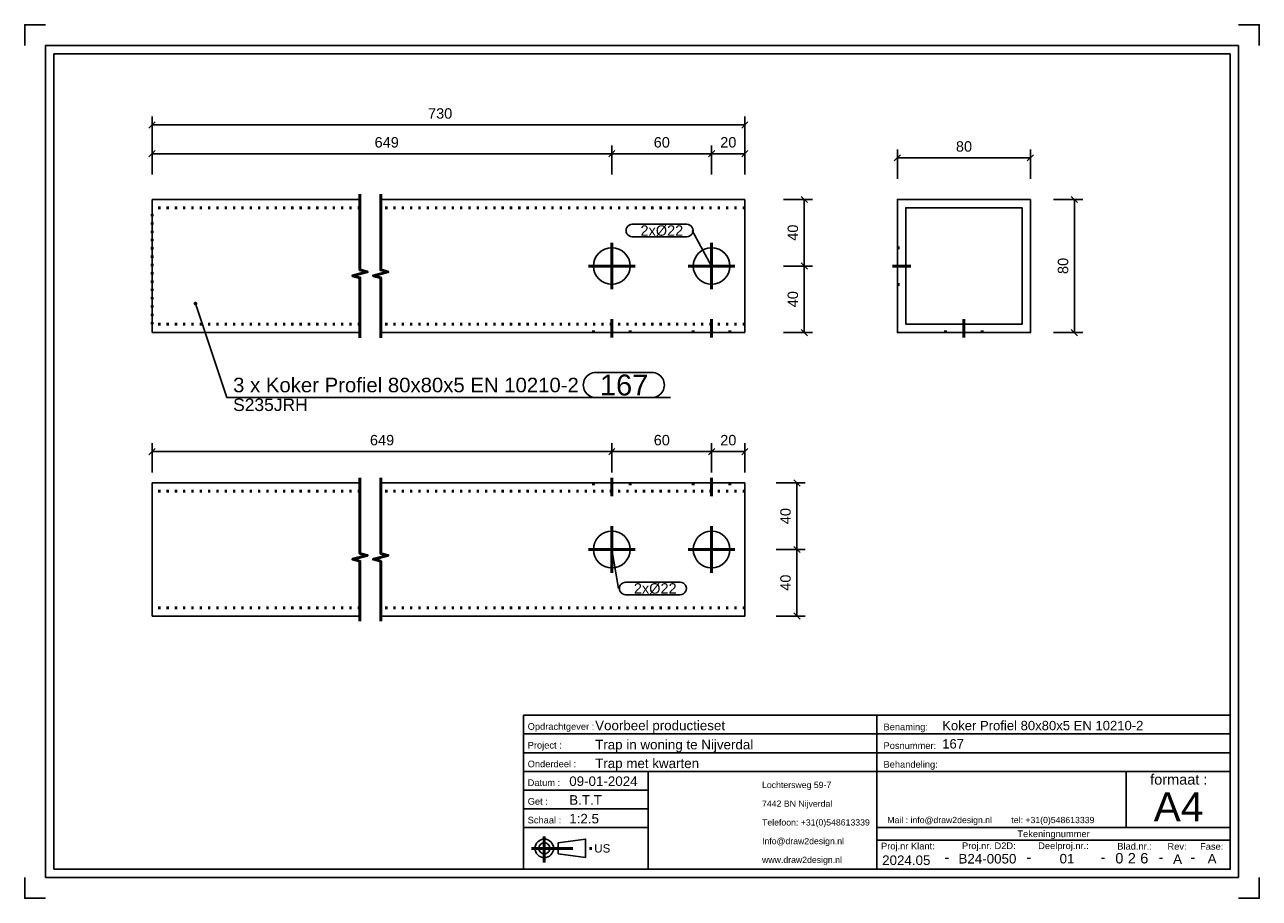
# Model space of a CAD drawing. Header units: millimetres. Extents: x 50 to 347, y -156 to 54.
import ezdxf
from ezdxf.enums import TextEntityAlignment as Align

# ---------------------------------------------------------------- set-up
doc = ezdxf.new("R2010")
doc.units = ezdxf.units.MM
doc.linetypes.add('DOT', pattern=[2, 0.5, -1.5])
doc.linetypes.add('STRICHPUNKT2', pattern=[18.5, 10, -4, 0.5, -4])
doc.layers.get('0').update_dxf_attribs({"linetype": 'CONTINUOUS'})
for name, color, linetype in [('DIM49', 4, 'CONTINUOUS'), ('TXT_ALL', 7, 'CONTINUOUS'), ('TXT_DIM49', 2, 'CONTINUOUS'), ('TXT_YELLOW', 2, 'CONTINUOUS')]:
    doc.layers.add(name, color=color, linetype=linetype)
doc.layers.add('LE_ALL', color=7, linetype='CONTINUOUS', lineweight=50)
doc.styles.add('ARIAL', font='arial.ttf')

# ---------------------------------------------------------------- blocks, each defined once
blk = doc.blocks.new('TFIELD_00004', base_point=(321.52, -133.57))
at = {"layer": 'TXT_YELLOW', "style": 'ARIAL'}
blk.add_text('A4', height=7, dxfattribs=at).set_placement((321.52, -133.57), align=Align.MIDDLE_LEFT)
blk = doc.blocks.new('FLEX_00003', base_point=(327.43, -138.57))
blk.add_blockref('TFIELD_00004', (321.52, -133.57))
blk = doc.blocks.new('TFIELD_00007', base_point=(257.44, -136.75))
at = {"layer": 'TXT_YELLOW', "style": 'ARIAL'}
blk.add_text('Mail : info@draw2design.nl        tel: +31(0)548613339', height=1.5, dxfattribs=at).set_placement((257.44, -136.75), align=Align.MIDDLE_LEFT)
blk = doc.blocks.new('FLEX_00006', base_point=(257.44, -138))
blk.add_blockref('TFIELD_00007', (257.44, -136.75))
blk = doc.blocks.new('DRAW2DESIGNLOGO_00005', base_point=(257.36, -135.08))
blk.add_blockref('FLEX_00006', (257.44, -138))
blk = doc.blocks.new('TFIELD_00011', base_point=(186.93, -143.57))
at = {"layer": 'TXT_YELLOW', "style": 'ARIAL'}
blk.add_text('US', height=2, dxfattribs=at).set_placement((186.93, -143.57), align=Align.MIDDLE_LEFT)
blk = doc.blocks.new('FLEX_00010', base_point=(186.93, -143.57))
blk.add_blockref('TFIELD_00011', (186.93, -143.57))
blk = doc.blocks.new('US_00009', base_point=(176.26, -143.57))
blk.add_line((178.29, -144.9), (184.85, -145.79))
blk.add_lwpolyline([(178.29, -144.9), (178.29, -142.23), (184.85, -141.35), (184.85, -145.79)])
for radius in [2.22, 1.33]:
    blk.add_circle((174.93, -143.57), radius)
at = {"layer": 'LE_ALL', "color": 1, "linetype": 'STRICHPUNKT2'}
for p, q in [((174.93, -140.75), (174.93, -146.97)), ((171.83, -143.57), (186.7, -143.57))]:
    blk.add_line(p, q, dxfattribs=at)
blk.add_blockref('FLEX_00010', (186.93, -143.57))
blk = doc.blocks.new('TFIELD_00014', base_point=(227.31, -146.32))
at = {"layer": 'TXT_YELLOW', "style": 'ARIAL'}
for s, p in [('Lochtersweg 59-7', (227.31, -128.32)), ('7442 BN Nijverdal', (227.31, -132.82)), ('Telefoon: +31(0)548613339', (227.31, -137.32)), ('Info@draw2design.nl', (227.31, -141.82)), ('www.draw2design.nl', (227.31, -146.32))]:
    blk.add_text(s, height=1.5, dxfattribs=at).set_placement(p, align=Align.MIDDLE_LEFT)
blk = doc.blocks.new('FLEX_00013', base_point=(240.12, -148.57))
blk.add_blockref('TFIELD_00014', (227.31, -146.32))
blk = doc.blocks.new('D2D_00012', base_point=(200.18, -146.71))
blk.add_blockref('FLEX_00013', (240.12, -148.57))
blk = doc.blocks.new('SCHRIFE_00016', base_point=(180.93, -128.57))
for p, q in [((169.93, -111.57), (254.93, -111.57)), ((254.93, -111.57), (339.93, -111.57)), ((254.93, -148.57), (254.93, -111.57)), ((339.93, -111.57), (339.93, -148.57)), ((169.93, -116.07), (254.93, -116.07)), ((254.93, -116.07), (339.93, -116.07)), ((169.93, -120.57), (254.93, -120.57)), ((254.93, -120.57), (339.93, -120.57)), ((169.93, -125.07), (339.93, -125.07)), ((199.93, -125.07), (199.93, -148.57)), ((314.93, -125.07), (314.93, -138.57)), ((199.93, -129.57), (169.93, -129.57)), ((199.93, -134.07), (169.93, -134.07)), ((199.93, -138.57), (169.93, -138.57)), ((339.93, -138.57), (254.93, -138.57)), ((339.93, -141.57), (254.93, -141.57))]:
    blk.add_line(p, q)
blk.add_lwpolyline([(339.93, -148.57), (169.93, -148.57), (169.93, -111.57)])
at = {"layer": 'TXT_YELLOW', "style": 'ARIAL'}
for s, height, p in [('Voorbeel productieset', 2.3, (187.16, -115.17)), ('Koker Profiel 80x80x5 EN 10210-2', 2.25, (270.65, -115.17)), ('Trap in woning te Nijverdal', 2.3, (187.16, -119.77)), ('167', 2.25, (270.65, -119.56)), ('Trap met kwarten', 2.3, (187.16, -124.27)), ('09-01-2024', 2.3, (180.93, -128.57)), ('B.T.T', 2.3, (180.93, -133.07)), ('1:2.5', 2.3, (180.93, -137.57))]:
    blk.add_text(s, height=height, dxfattribs=at).set_placement(p)
for s, height, p in [('2024.05', 2.3, (262.01, -147.57)), ('B24-0050', 2.3, (281.53, -147.21)), ('01', 2.3, (300.67, -147.19)), ('A', 2.3, (327.27, -147.3)), ('A', 2.3, (335.57, -147.2)), ('-', 2.5, (271.76, -146.91)), ('-', 2.5, (291.5, -146.91)), ('-', 2.5, (309.33, -146.91)), ('-', 2.5, (323.27, -146.91)), ('-', 2.5, (330.92, -146.91))]:
    blk.add_text(s, height=height, dxfattribs=at).set_placement(p, align=Align.CENTER)
blk = doc.blocks.new('TFIELD_00020', base_point=(318.29, -145.94))
at = {"layer": 'TXT_ALL', "style": 'ARIAL'}
blk.add_text('6', height=2.5, dxfattribs=at).set_placement((318.29, -145.94), align=Align.MIDDLE_LEFT)
blk = doc.blocks.new('6_00019')
blk.add_blockref('TFIELD_00020', (318.29, -145.94))
blk = doc.blocks.new('TELLER1_00018')
blk.add_blockref('6_00019', (0, 0))
blk = doc.blocks.new('TFIELD_00023', base_point=(315.29, -145.94))
at = {"layer": 'TXT_ALL', "style": 'ARIAL'}
blk.add_text('2', height=2.5, dxfattribs=at).set_placement((315.29, -145.94), align=Align.MIDDLE_LEFT)
blk = doc.blocks.new('2_00022')
blk.add_blockref('TFIELD_00023', (315.29, -145.94))
blk = doc.blocks.new('TELLER2_00021')
blk.add_blockref('2_00022', (0, 0))
blk = doc.blocks.new('TFIELD_00026', base_point=(312.29, -145.94))
at = {"layer": 'TXT_ALL', "style": 'ARIAL'}
blk.add_text('0', height=2.5, dxfattribs=at).set_placement((312.29, -145.94), align=Align.MIDDLE_LEFT)
blk = doc.blocks.new('0_00025')
blk.add_blockref('TFIELD_00026', (312.29, -145.94))
blk = doc.blocks.new('TELLER3_00024')
blk.add_blockref('0_00025', (0, 0))
blk = doc.blocks.new('NL_00027', base_point=(170.93, -115.07))
at = {"layer": 'TXT_ALL', "color": 1, "style": 'ARIAL'}
blk.add_text('Tekeningnummer', height=1.6, dxfattribs=at).set_placement((297.43, -140.07), align=Align.MIDDLE_CENTER)
at = {"layer": 'TXT_YELLOW', "style": 'ARIAL'}
for s, p in [('Opdrachtgever :', (170.93, -115.07)), ('Benaming:', (256.53, -115.17)), ('Project :', (170.93, -119.57)), ('Posnummer:', (256.53, -119.67)), ('Onderdeel :', (170.93, -124.07)), ('Behandeling:', (256.53, -124.17)), ('Datum :', (170.93, -128.57)), ('Get :', (170.93, -133.07)), ('Schaal :', (170.93, -137.57)), ('Proj.nr Klant:', (255.93, -143.82)), ('Proj.nr. D2D:', (275.41, -143.74)), ('Deelproj.nr.:', (293.74, -143.74)), ('Blad.nr.:', (312.77, -143.86)), ('Rev:', (324.84, -143.9)), ('Fase:', (332.69, -143.9))]:
    blk.add_text(s, height=1.6, dxfattribs=at).set_placement(p)
blk.add_text('formaat :', height=2.5, dxfattribs=at).set_placement((327.56, -128.25), align=Align.CENTER)
blk = doc.blocks.new('SCHRIFE_00015')
for name, p in [('SCHRIFE_00016', (180.93, -128.57)), ('NL_00027', (170.93, -115.07)), ('TELLER3_00024', (0, 0)), ('TELLER2_00021', (0, 0)), ('TELLER1_00018', (0, 0))]:
    blk.add_blockref(name, p)
blk = doc.blocks.new('DINA4Q_00002', base_point=(339.93, 47.43))
for p, q in [((341.93, 49.43), (341.93, -150.57)), ((56.93, -148.57), (56.93, 47.43)), ((56.93, 47.43), (339.93, 47.43)), ((54.93, -150.57), (341.93, -150.57))]:
    blk.add_line(p, q)
for points in [[(49.93, 49.43), (49.93, 54.43), (54.93, 54.43)], [(341.93, 54.43), (346.93, 54.43), (346.93, 49.43)], [(54.93, -150.57), (54.93, 49.43), (341.93, 49.43)], [(339.93, 47.43), (339.93, -148.57), (56.93, -148.57)], [(49.93, -150.57), (49.93, -155.57), (54.93, -155.57)], [(341.93, -155.57), (346.93, -155.57), (346.93, -150.57)]]:
    blk.add_lwpolyline(points)
for name, p in [('SCHRIFE_00015', (0, 0)), ('D2D_00012', (200.18, -146.71)), ('FLEX_00003', (327.43, -138.57)), ('DRAW2DESIGNLOGO_00005', (257.36, -135.08)), ('US_00009', (176.26, -143.57))]:
    blk.add_blockref(name, p)
blk = doc.blocks.new('_ZBL0007_00001')
blk.add_blockref('DINA4Q_00002', (339.93, 47.43))
blk = doc.blocks.new('_D1', base_point=(134.11, 24.91))
at = {"layer": 'DIM49', "color": 1}
for p, q in [((81.32, 24.16), (79.82, 22.66)), ((80.57, 18.41), (80.57, 25.41)), ((190.42, 22.66), (191.92, 24.16)), ((191.17, 18.41), (191.17, 25.41)), ((80.57, 23.41), (191.17, 23.41))]:
    blk.add_line(p, q, dxfattribs=at)
at = {"layer": 'TXT_DIM49', "style": 'ARIAL'}
blk.add_text('649', height=2.5, dxfattribs=at).set_placement((134.11, 24.91))
blk = doc.blocks.new('_D2', base_point=(201.25, 24.91))
at = {"layer": 'DIM49', "color": 1}
for p, q in [((191.92, 24.16), (190.42, 22.66)), ((191.17, 18.41), (191.17, 25.41)), ((214.42, 22.66), (215.92, 24.16)), ((215.17, 18.41), (215.17, 25.41)), ((191.17, 23.41), (215.17, 23.41))]:
    blk.add_line(p, q, dxfattribs=at)
at = {"layer": 'TXT_DIM49', "style": 'ARIAL'}
blk.add_text('60', height=2.5, dxfattribs=at).set_placement((201.25, 24.91))
blk = doc.blocks.new('_D3', base_point=(217.25, 24.91))
at = {"layer": 'DIM49', "color": 1}
for p, q in [((215.92, 24.16), (214.42, 22.66)), ((215.17, 18.41), (215.17, 25.41)), ((222.42, 22.66), (223.92, 24.16)), ((223.17, 18.41), (223.17, 25.41)), ((215.17, 23.41), (223.17, 23.41))]:
    blk.add_line(p, q, dxfattribs=at)
at = {"layer": 'TXT_DIM49', "style": 'ARIAL'}
blk.add_text('20', height=2.5, dxfattribs=at).set_placement((217.25, 24.91))
blk = doc.blocks.new('_D4', base_point=(235.96, 2.5))
at = {"layer": 'DIM49', "color": 1}
for p, q in [((232.46, 12.42), (239.46, 12.42)), ((238.21, 11.67), (236.71, 13.17)), ((237.46, 12.42), (237.46, -3.58)), ((236.71, -2.83), (238.21, -4.33)), ((232.46, -3.58), (239.46, -3.58))]:
    blk.add_line(p, q, dxfattribs=at)
at = {"layer": 'TXT_DIM49', "style": 'ARIAL'}
blk.add_text('40', height=2.5, rotation=90.0002, dxfattribs=at).set_placement((235.96, 2.5))
blk = doc.blocks.new('_D5', base_point=(235.96, -13.5))
at = {"layer": 'DIM49', "color": 1}
for p, q in [((238.21, -4.33), (236.71, -2.83)), ((232.46, -3.58), (239.46, -3.58)), ((237.46, -3.58), (237.46, -19.58)), ((232.46, -19.58), (239.46, -19.58)), ((236.71, -18.83), (238.21, -20.33))]:
    blk.add_line(p, q, dxfattribs=at)
at = {"layer": 'TXT_DIM49', "style": 'ARIAL'}
blk.add_text('40', height=2.5, rotation=90.0002, dxfattribs=at).set_placement((235.96, -13.5))
blk = doc.blocks.new('SHAPE_00065', base_point=(215.17, -3.58))
at = {"layer": 'DIM49', "color": 3}
for p, q in [((196.09, 6.45), (209.22, 6.45)), ((209.22, 3.45), (196.09, 3.45)), ((215.17, -3.58), (210.47, 4.95))]:
    blk.add_line(p, q, dxfattribs=at)
for centre, start_param, end_param in [((196.09, 4.95), 1.570796, 4.712389), ((209.22, 4.95), 4.712389, 7.853982)]:
    blk.add_ellipse(centre, major_axis=(1.5, 0), ratio=1, start_param=start_param, end_param=end_param, dxfattribs=at)
at = {"layer": 'TXT_DIM49', "style": 'ARIAL'}
blk.add_text(' 2xØ22', height=2.5, dxfattribs=at).set_placement((197.09, 4.95), align=Align.MIDDLE_LEFT)
blk = doc.blocks.new('SHAPE_00066', base_point=(91.01, -12.6))
at = {"layer": 'DIM49', "color": 3}
for p, q in [((90.75, -12.56), (91.27, -12.56)), ((90.8, -12.76), (91.21, -12.76)), ((91.12, -12.36), (90.9, -12.36)), ((91.01, -12.6), (98.57, -35.18)), ((187.3, -29.18), (200.82, -29.18)), ((98.57, -35.18), (205.32, -35.18)), ((200.82, -35.18), (187.3, -35.18))]:
    blk.add_line(p, q, dxfattribs=at)
blk.add_lwpolyline([(90.86, -12.38), (90.81, -12.42), (90.77, -12.48), (90.75, -12.54), (90.75, -12.61), (90.76, -12.68), (90.79, -12.74), (90.83, -12.79), (90.89, -12.83), (90.96, -12.85), (91.03, -12.86), (91.09, -12.85), (91.15, -12.82), (91.21, -12.77), (91.24, -12.71), (91.27, -12.65), (91.27, -12.58), (91.26, -12.51), (91.23, -12.45), (91.18, -12.4), (91.13, -12.36), (91.06, -12.34), (90.99, -12.33), (90.93, -12.35)], close=True, dxfattribs=at)
for centre, start_param, end_param in [((187.3, -32.18), 1.570796, 4.712389), ((200.82, -32.18), 4.712389, 7.853982)]:
    blk.add_ellipse(centre, major_axis=(3, 0), ratio=1, start_param=start_param, end_param=end_param, dxfattribs=at)
at = {"layer": 'TXT_DIM49', "style": 'ARIAL'}
for s, height, p in [('167', 5, (188.3, -32.18)), ('3 x Koker Profiel 80x80x5 EN 10210-2', 3.5, (100.07, -32.18)), ('S235JRH', 3, (100.07, -36.93))]:
    blk.add_text(s, height=height, dxfattribs=at).set_placement(p, align=Align.MIDDLE_LEFT)
blk = doc.blocks.new('_D6', base_point=(146.96, 31.85))
at = {"layer": 'DIM49', "color": 1}
for p, q in [((81.32, 31.1), (79.82, 29.6)), ((80.57, 25.35), (80.57, 32.35)), ((223.17, 30.35), (80.57, 30.35)), ((222.42, 29.6), (223.92, 31.1)), ((223.17, 25.35), (223.17, 32.35))]:
    blk.add_line(p, q, dxfattribs=at)
at = {"layer": 'TXT_DIM49', "style": 'ARIAL'}
blk.add_text('730', height=2.5, dxfattribs=at).set_placement((146.96, 31.85))
blk = doc.blocks.new('Koker Profiel 80x80x5 EN 10210-2_00034', base_point=(223.17, -17.58))
for p, q in [((130.57, 12.42), (80.57, 12.42)), ((80.57, -19.58), (80.57, 12.42)), ((223.17, 12.42), (135.57, 12.42)), ((223.17, -19.58), (223.17, 12.42)), ((130.57, -19.58), (80.57, -19.58)), ((223.17, -19.58), (135.57, -19.58))]:
    blk.add_line(p, q)
for centre in [(191.17, -3.58), (215.17, -3.58)]:
    blk.add_circle(centre, 4.4)
at = {"layer": 'LE_ALL', "color": 3, "linetype": 'DOT'}
for p, q in [((130.57, 10.42), (80.57, 10.42)), ((80.57, -17.58), (80.57, 10.42)), ((223.17, 10.42), (135.57, 10.42)), ((130.57, -17.58), (80.57, -17.58)), ((223.17, -17.58), (135.57, -17.58)), ((186.77, -19.58), (186.77, -17.58)), ((195.57, -19.58), (195.57, -17.58)), ((210.77, -19.58), (210.77, -17.58)), ((219.57, -19.58), (219.57, -17.58))]:
    blk.add_line(p, q, dxfattribs=at)
for name, p in [('_D6', (146.96, 31.85)), ('_D1', (134.11, 24.91)), ('_D2', (201.25, 24.91)), ('_D3', (217.25, 24.91)), ('_D4', (235.96, 2.5)), ('SHAPE_00065', (215.17, -3.58)), ('_D5', (235.96, -13.5)), ('SHAPE_00066', (91.01, -12.6))]:
    blk.add_blockref(name, p)
blk = doc.blocks.new('_00036', base_point=(191.17, -3.58))
at = {"layer": 'LE_ALL', "color": 1, "linetype": 'STRICHPUNKT2'}
for p, q in [((191.17, -3.58), (191.17, 2.02)), ((191.17, -3.58), (191.17, 2.02)), ((215.17, -3.58), (215.17, 2.02)), ((215.17, -3.58), (215.17, 2.02)), ((191.17, -3.58), (185.57, -3.58)), ((191.17, -3.58), (185.57, -3.58)), ((191.17, -3.58), (191.17, -9.18)), ((191.17, -3.58), (196.77, -3.58)), ((191.17, -3.58), (191.17, -9.18)), ((191.17, -3.58), (196.77, -3.58)), ((215.17, -3.58), (209.57, -3.58)), ((215.17, -3.58), (209.57, -3.58)), ((215.17, -3.58), (215.17, -9.18)), ((215.17, -3.58), (220.77, -3.58)), ((215.17, -3.58), (215.17, -9.18)), ((215.17, -3.58), (220.77, -3.58)), ((191.17, -20.78), (191.17, -16.38)), ((215.17, -20.78), (215.17, -16.38))]:
    blk.add_line(p, q, dxfattribs=at)
blk = doc.blocks.new('_00035')
blk.add_blockref('_00036', (191.17, -3.58))
blk = doc.blocks.new('Koker Profiel 80x80x5 EN 10210-2_00033')
for name, p in [('Koker Profiel 80x80x5 EN 10210-2_00034', (223.17, -17.58)), ('_00035', (0, 0))]:
    blk.add_blockref(name, p)
blk = doc.blocks.new('Kolom_00032')
blk.add_blockref('Koker Profiel 80x80x5 EN 10210-2_00033', (0, 0))
blk = doc.blocks.new('BNR 14_00031')
blk.add_blockref('Kolom_00032', (0, 0))
blk = doc.blocks.new('Breda_00030')
blk.add_blockref('BNR 14_00031', (0, 0))
blk = doc.blocks.new('_A3D0012_00029')
blk.add_blockref('Breda_00030', (0, 0))
blk = doc.blocks.new('_SHORTEN_00037', base_point=(130.57, -20.83))
at = {"layer": 'LE_ALL', "color": 4}
for points in [[(130.57, -20.83), (130.57, -6.39), (128.82, -5.92), (132.32, -4.98), (130.57, -4.52), (130.57, 13.67)], [(135.57, -20.83), (135.57, -6.39), (133.82, -5.92), (137.32, -4.98), (135.57, -4.52), (135.57, 13.67)]]:
    blk.add_lwpolyline(points, dxfattribs=at)
blk = doc.blocks.new('_ANS0012_00028')
for name, p in [('_A3D0012_00029', (0, 0)), ('_SHORTEN_00037', (130.57, -20.83))]:
    blk.add_blockref(name, p)
blk = doc.blocks.new('_D7', base_point=(273.95, 23.92))
at = {"layer": 'DIM49', "color": 1}
for p, q in [((259.87, 17.42), (259.87, 24.42)), ((291.87, 17.42), (291.87, 24.42)), ((260.62, 23.17), (259.12, 21.67)), ((259.87, 22.42), (291.87, 22.42)), ((291.12, 21.67), (292.62, 23.17))]:
    blk.add_line(p, q, dxfattribs=at)
at = {"layer": 'TXT_DIM49', "style": 'ARIAL'}
blk.add_text('80', height=2.5, dxfattribs=at).set_placement((273.95, 23.92))
blk = doc.blocks.new('_D8', base_point=(300.96, -5.5))
at = {"layer": 'DIM49', "color": 1}
for p, q in [((297.46, 12.42), (304.46, 12.42)), ((303.21, 11.67), (301.71, 13.17)), ((302.46, 12.42), (302.46, -19.58)), ((297.46, -19.58), (304.46, -19.58)), ((301.71, -18.83), (303.21, -20.33))]:
    blk.add_line(p, q, dxfattribs=at)
at = {"layer": 'TXT_DIM49', "style": 'ARIAL'}
blk.add_text('80', height=2.5, rotation=90.0002, dxfattribs=at).set_placement((300.96, -5.5))
blk = doc.blocks.new('Koker Profiel 80x80x5 EN 10210-2_00044', base_point=(280.27, -19.58))
for points in [[(291.87, 12.42), (291.87, -19.58), (259.87, -19.58), (259.87, 12.42)], [(261.87, -17.58), (289.87, -17.58), (289.87, 10.42), (261.87, 10.42)]]:
    blk.add_lwpolyline(points, close=True)
at = {"layer": 'LE_ALL', "color": 3, "linetype": 'DOT'}
for p, q in [((259.87, 0.82), (261.87, 0.82)), ((259.87, -7.98), (261.87, -7.98)), ((271.47, -19.58), (271.47, -17.58)), ((280.27, -19.58), (280.27, -17.58))]:
    blk.add_line(p, q, dxfattribs=at)
for name, p in [('_D7', (273.95, 23.92)), ('_D8', (300.96, -5.5))]:
    blk.add_blockref(name, p)
blk = doc.blocks.new('_00046', base_point=(258.67, -3.58))
at = {"layer": 'LE_ALL', "color": 1, "linetype": 'STRICHPUNKT2'}
for p, q in [((258.67, -3.58), (263.07, -3.58)), ((258.67, -3.58), (263.07, -3.58)), ((275.87, -20.78), (275.87, -16.38)), ((275.87, -20.78), (275.87, -16.38))]:
    blk.add_line(p, q, dxfattribs=at)
blk = doc.blocks.new('_00045')
blk.add_blockref('_00046', (258.67, -3.58))
blk = doc.blocks.new('Koker Profiel 80x80x5 EN 10210-2_00043')
for name, p in [('Koker Profiel 80x80x5 EN 10210-2_00044', (280.27, -19.58)), ('_00045', (0, 0))]:
    blk.add_blockref(name, p)
blk = doc.blocks.new('Kolom_00042')
blk.add_blockref('Koker Profiel 80x80x5 EN 10210-2_00043', (0, 0))
blk = doc.blocks.new('BNR 14_00041')
blk.add_blockref('Kolom_00042', (0, 0))
blk = doc.blocks.new('Breda_00040')
blk.add_blockref('BNR 14_00041', (0, 0))
blk = doc.blocks.new('_A3D0013_00039')
blk.add_blockref('Breda_00040', (0, 0))
blk = doc.blocks.new('_ANS0013_00038')
blk.add_blockref('_A3D0013_00039', (0, 0))
blk = doc.blocks.new('_D9', base_point=(132.99, -46.68))
at = {"layer": 'DIM49', "color": 1}
for p, q in [((81.32, -47.43), (79.82, -48.93)), ((80.57, -53.18), (80.57, -46.18)), ((190.42, -48.93), (191.92, -47.43)), ((191.17, -53.18), (191.17, -46.18)), ((80.57, -48.18), (191.17, -48.18))]:
    blk.add_line(p, q, dxfattribs=at)
at = {"layer": 'TXT_DIM49', "style": 'ARIAL'}
blk.add_text('649', height=2.5, dxfattribs=at).set_placement((132.99, -46.68))
blk = doc.blocks.new('_D10', base_point=(201.25, -46.68))
at = {"layer": 'DIM49', "color": 1}
for p, q in [((191.92, -47.43), (190.42, -48.93)), ((191.17, -53.18), (191.17, -46.18)), ((214.42, -48.93), (215.92, -47.43)), ((215.17, -53.18), (215.17, -46.18)), ((191.17, -48.18), (215.17, -48.18))]:
    blk.add_line(p, q, dxfattribs=at)
at = {"layer": 'TXT_DIM49', "style": 'ARIAL'}
blk.add_text('60', height=2.5, dxfattribs=at).set_placement((201.25, -46.68))
blk = doc.blocks.new('_D11', base_point=(217.25, -46.68))
at = {"layer": 'DIM49', "color": 1}
for p, q in [((215.92, -47.43), (214.42, -48.93)), ((215.17, -53.18), (215.17, -46.18)), ((222.42, -48.93), (223.92, -47.43)), ((223.17, -53.18), (223.17, -46.18)), ((215.17, -48.18), (223.17, -48.18))]:
    blk.add_line(p, q, dxfattribs=at)
at = {"layer": 'TXT_DIM49', "style": 'ARIAL'}
blk.add_text('20', height=2.5, dxfattribs=at).set_placement((217.25, -46.68))
blk = doc.blocks.new('_D12', base_point=(234.2, -65.64))
at = {"layer": 'DIM49', "color": 1}
for p, q in [((230.7, -55.72), (237.7, -55.72)), ((236.45, -56.47), (234.95, -54.97)), ((235.7, -55.72), (235.7, -71.72)), ((234.95, -70.97), (236.45, -72.47)), ((230.7, -71.72), (237.7, -71.72))]:
    blk.add_line(p, q, dxfattribs=at)
at = {"layer": 'TXT_DIM49', "style": 'ARIAL'}
blk.add_text('40', height=2.5, rotation=90.0002, dxfattribs=at).set_placement((234.2, -65.64))
blk = doc.blocks.new('_D13', base_point=(234.2, -81.64))
at = {"layer": 'DIM49', "color": 1}
for p, q in [((236.45, -72.47), (234.95, -70.97)), ((230.7, -71.72), (237.7, -71.72)), ((235.7, -71.72), (235.7, -87.72)), ((230.7, -87.72), (237.7, -87.72)), ((234.95, -86.97), (236.45, -88.47))]:
    blk.add_line(p, q, dxfattribs=at)
at = {"layer": 'TXT_DIM49', "style": 'ARIAL'}
blk.add_text('40', height=2.5, rotation=90.0002, dxfattribs=at).set_placement((234.2, -81.64))
blk = doc.blocks.new('SHAPE_00079', base_point=(191.17, -71.72))
at = {"layer": 'DIM49', "color": 3}
for p, q in [((191.17, -71.72), (192.75, -81.08)), ((194.5, -79.58), (207.63, -79.58)), ((207.63, -82.58), (194.5, -82.58))]:
    blk.add_line(p, q, dxfattribs=at)
for centre, start_param, end_param in [((194.5, -81.08), 1.570796, 4.712389), ((207.63, -81.08), 4.712389, 7.853982)]:
    blk.add_ellipse(centre, major_axis=(1.5, 0), ratio=1, start_param=start_param, end_param=end_param, dxfattribs=at)
at = {"layer": 'TXT_DIM49', "style": 'ARIAL'}
blk.add_text(' 2xØ22', height=2.5, dxfattribs=at).set_placement((195.5, -81.08), align=Align.MIDDLE_LEFT)
blk = doc.blocks.new('Koker Profiel 80x80x5 EN 10210-2_00053', base_point=(223.17, -85.72))
for p, q in [((130.57, -55.72), (80.57, -55.72)), ((80.57, -87.72), (80.57, -55.72)), ((223.17, -55.72), (135.57, -55.72)), ((223.17, -87.72), (223.17, -55.72)), ((130.57, -87.72), (80.57, -87.72)), ((223.17, -87.72), (135.57, -87.72))]:
    blk.add_line(p, q)
for centre in [(191.17, -71.72), (215.17, -71.72)]:
    blk.add_circle(centre, 4.4)
at = {"layer": 'LE_ALL', "color": 3, "linetype": 'DOT'}
for p, q in [((186.77, -55.72), (186.77, -57.72)), ((195.57, -55.72), (195.57, -57.72)), ((210.77, -55.72), (210.77, -57.72)), ((219.57, -55.72), (219.57, -57.72)), ((130.57, -57.72), (80.57, -57.72)), ((223.17, -57.72), (135.57, -57.72)), ((130.57, -85.72), (80.57, -85.72)), ((223.17, -85.72), (135.57, -85.72))]:
    blk.add_line(p, q, dxfattribs=at)
for name, p in [('_D9', (132.99, -46.68)), ('_D10', (201.25, -46.68)), ('_D11', (217.25, -46.68)), ('_D12', (234.2, -65.64)), ('_D13', (234.2, -81.64)), ('SHAPE_00079', (191.17, -71.72))]:
    blk.add_blockref(name, p)
blk = doc.blocks.new('_00055', base_point=(191.17, -54.52))
at = {"layer": 'LE_ALL', "color": 1, "linetype": 'STRICHPUNKT2'}
for p, q in [((191.17, -54.52), (191.17, -58.92)), ((215.17, -54.52), (215.17, -58.92)), ((191.17, -71.72), (191.17, -66.12)), ((191.17, -71.72), (191.17, -66.12)), ((215.17, -71.72), (215.17, -66.12)), ((215.17, -71.72), (215.17, -66.12)), ((191.17, -71.72), (185.57, -71.72)), ((191.17, -71.72), (185.57, -71.72)), ((191.17, -71.72), (196.77, -71.72)), ((191.17, -71.72), (191.17, -77.32)), ((191.17, -71.72), (196.77, -71.72)), ((191.17, -71.72), (191.17, -77.32)), ((215.17, -71.72), (209.57, -71.72)), ((215.17, -71.72), (209.57, -71.72)), ((215.17, -71.72), (220.77, -71.72)), ((215.17, -71.72), (215.17, -77.32)), ((215.17, -71.72), (220.77, -71.72)), ((215.17, -71.72), (215.17, -77.32))]:
    blk.add_line(p, q, dxfattribs=at)
blk = doc.blocks.new('_00054')
blk.add_blockref('_00055', (191.17, -54.52))
blk = doc.blocks.new('Koker Profiel 80x80x5 EN 10210-2_00052')
for name, p in [('Koker Profiel 80x80x5 EN 10210-2_00053', (223.17, -85.72)), ('_00054', (0, 0))]:
    blk.add_blockref(name, p)
blk = doc.blocks.new('Kolom_00051')
blk.add_blockref('Koker Profiel 80x80x5 EN 10210-2_00052', (0, 0))
blk = doc.blocks.new('BNR 14_00050')
blk.add_blockref('Kolom_00051', (0, 0))
blk = doc.blocks.new('Breda_00049')
blk.add_blockref('BNR 14_00050', (0, 0))
blk = doc.blocks.new('_A3D0025_00048')
blk.add_blockref('Breda_00049', (0, 0))
blk = doc.blocks.new('_SHORTEN_00056', base_point=(130.57, -88.97))
at = {"layer": 'LE_ALL', "color": 4}
for points in [[(130.57, -88.97), (130.57, -74.53), (128.82, -74.06), (132.32, -73.13), (130.57, -72.66), (130.57, -54.47)], [(135.57, -88.97), (135.57, -74.53), (133.82, -74.06), (137.32, -73.13), (135.57, -72.66), (135.57, -54.47)]]:
    blk.add_lwpolyline(points, dxfattribs=at)
blk = doc.blocks.new('_ANS0025_00047')
for name, p in [('_A3D0025_00048', (0, 0)), ('_SHORTEN_00056', (130.57, -88.97))]:
    blk.add_blockref(name, p)

msp = doc.modelspace()

# ---------------------------------------------------------------- block references
for name in ['_ZBL0007_00001', '_ANS0012_00028', '_ANS0013_00038', '_ANS0025_00047']:
    msp.add_blockref(name, (0, 0))

doc.saveas('drawing.dxf')
